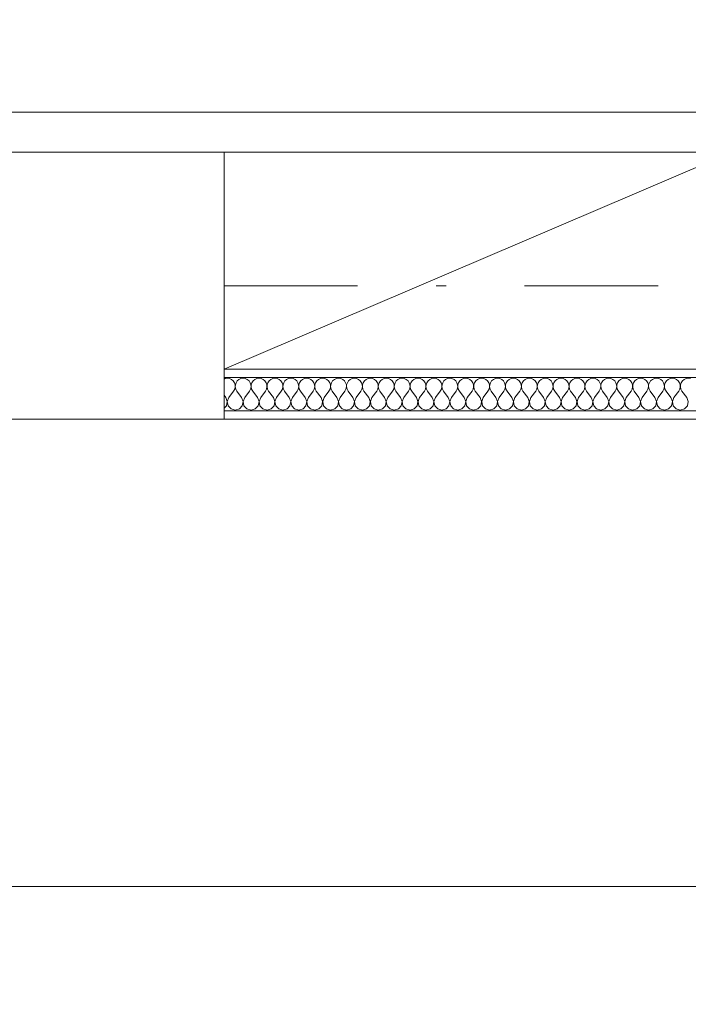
# Model space of a CAD drawing. Header units: millimetres. Extents: x -13540 to 53600, y -37870 to 10383.
# Tile 12 of 26: x 9594 to 10595, y -177 to 1299. Entities that reach past the tile are written whole.
import ezdxf

# ---------------------------------------------------------------- set-up
doc = ezdxf.new("R2010")
doc.units = ezdxf.units.MM
doc.header["$MEASUREMENT"] = 0
doc.set_wipeout_variables(frame=1)
for name, pattern in [('Wipeout_Contour', [1000, 0, -1000]), ('Čerchovaná', [450, 200, -117.5, 15, -117.5]), ('Čerchovaná M', [225, 125, -42.5, 15, -42.5])]:
    doc.linetypes.add(name, pattern=pattern)
for name, color, linetype in [('02_Desky', 7, 'Continuous'), ('02_Zdi VNĚJŠÍ - nosné.obálka', 7, 'Continuous'), ('Nové_01_Zóny.dispozice', 7, 'Continuous'), ('Nové_02_Sloupy - nosné', 7, 'Continuous'), ('Nové_02_Trámy - nosné', 7, 'Continuous'), ('Nové_02_Zdi VNITŘNÍ - nenosné', 7, 'Continuous'), ('Nové_05_Podhledy', 7, 'Continuous'), ('Nové_05_Podlahy', 7, 'Continuous'), ('Nové_09_Interiér.nábytek', 7, 'Continuous'), ('Nové_Konstrukce – Dělicí čáry vrstev', 7, 'Continuous'), ('Nové_Výplně – Řezové', 7, 'Continuous')]:
    doc.layers.add(name, color=color, linetype=linetype)

# ---------------------------------------------------------------- blocks, each defined once
blk = doc.blocks.new('*X1')
at = {"layer": 'Nové_Výplně – Řezové', "color": 42, "linetype": 'Continuous', "lineweight": 13, "true_color": 0xe4ad2c}
for p, q in [((9901.5, 760.9), (9900, 760.2)), ((9904.8, 761.3), (9901.5, 760.9)), ((9908, 760.9), (9904.8, 761.3)), ((9911, 759.5), (9908, 760.9)), ((9913.5, 757.4), (9911, 759.5)), ((9915.4, 754.7), (9913.5, 757.4)), ((9916.5, 751.6), (9915.4, 754.7)), ((9917.9, 754.7), (9916.9, 751.6)), ((9919.8, 757.4), (9917.9, 754.7)), ((9922.3, 759.5), (9919.8, 757.4)), ((9925.3, 760.9), (9922.3, 759.5)), ((9928.6, 761.3), (9925.3, 760.9)), ((9931.8, 760.9), (9928.6, 761.3)), ((9934.8, 759.5), (9931.8, 760.9)), ((9937.4, 757.4), (9934.8, 759.5)), ((9939.2, 754.7), (9937.4, 757.4)), ((9940.3, 751.6), (9939.2, 754.7)), ((9941.7, 754.7), (9940.7, 751.6)), ((9943.6, 757.4), (9941.7, 754.7)), ((9946.1, 759.5), (9943.6, 757.4)), ((9949.1, 760.9), (9946.1, 759.5)), ((9952.4, 761.3), (9949.1, 760.9)), ((9955.6, 760.9), (9952.4, 761.3)), ((9958.6, 759.5), (9955.6, 760.9)), ((9961.2, 757.4), (9958.6, 759.5)), ((9963, 754.7), (9961.2, 757.4)), ((9964.1, 751.6), (9963, 754.7)), ((9965.5, 754.7), (9964.5, 751.6)), ((9967.4, 757.4), (9965.5, 754.7)), ((9969.9, 759.5), (9967.4, 757.4)), ((9972.9, 760.9), (9969.9, 759.5)), ((9976.2, 761.3), (9972.9, 760.9)), ((9979.4, 760.9), (9976.2, 761.3)), ((9982.4, 759.5), (9979.4, 760.9)), ((9985, 757.4), (9982.4, 759.5)), ((9986.8, 754.7), (9985, 757.4)), ((9987.9, 751.6), (9986.8, 754.7)), ((9989.4, 754.7), (9988.3, 751.6)), ((9991.2, 757.4), (9989.4, 754.7)), ((9993.7, 759.5), (9991.2, 757.4)), ((9996.7, 760.9), (9993.7, 759.5)), ((10000, 761.3), (9996.7, 760.9)), ((10003.3, 760.9), (10000, 761.3)), ((10006.3, 759.5), (10003.3, 760.9)), ((10008.8, 757.4), (10006.3, 759.5)), ((10010.6, 754.7), (10008.8, 757.4)), ((10011.7, 751.6), (10010.6, 754.7)), ((10013.2, 754.7), (10012.1, 751.6)), ((10015, 757.4), (10013.2, 754.7)), ((10017.6, 759.5), (10015, 757.4)), ((10020.6, 760.9), (10017.6, 759.5)), ((10023.8, 761.3), (10020.6, 760.9)), ((10027.1, 760.9), (10023.8, 761.3)), ((10030.1, 759.5), (10027.1, 760.9)), ((10032.6, 757.4), (10030.1, 759.5)), ((10034.5, 754.7), (10032.6, 757.4)), ((10035.5, 751.6), (10034.5, 754.7)), ((10037, 754.7), (10035.9, 751.6)), ((10038.8, 757.4), (10037, 754.7)), ((10041.4, 759.5), (10038.8, 757.4)), ((10044.4, 760.9), (10041.4, 759.5)), ((10047.6, 761.3), (10044.4, 760.9)), ((10050.9, 760.9), (10047.6, 761.3)), ((10053.9, 759.5), (10050.9, 760.9)), ((10056.4, 757.4), (10053.9, 759.5)), ((10058.3, 754.7), (10056.4, 757.4)), ((10059.3, 751.6), (10058.3, 754.7)), ((10060.8, 754.7), (10059.7, 751.6)), ((10062.6, 757.4), (10060.8, 754.7)), ((10065.2, 759.5), (10062.6, 757.4)), ((10068.2, 760.9), (10065.2, 759.5)), ((10071.4, 761.3), (10068.2, 760.9)), ((10074.7, 760.9), (10071.4, 761.3)), ((10077.7, 759.5), (10074.7, 760.9)), ((10080.2, 757.4), (10077.7, 759.5)), ((10082.1, 754.7), (10080.2, 757.4)), ((10083.1, 751.6), (10082.1, 754.7)), ((10084.6, 754.7), (10083.5, 751.6)), ((10086.5, 757.4), (10084.6, 754.7)), ((10089, 759.5), (10086.5, 757.4)), ((10092, 760.9), (10089, 759.5)), ((10095.2, 761.3), (10092, 760.9)), ((10098.5, 760.9), (10095.2, 761.3)), ((10101.5, 759.5), (10098.5, 760.9)), ((10104, 757.4), (10101.5, 759.5)), ((10105.9, 754.7), (10104, 757.4)), ((10106.9, 751.6), (10105.9, 754.7)), ((10108.4, 754.7), (10107.4, 751.6)), ((10110.3, 757.4), (10108.4, 754.7)), ((10112.8, 759.5), (10110.3, 757.4)), ((10115.8, 760.9), (10112.8, 759.5)), ((10119, 761.3), (10115.8, 760.9)), ((10122.3, 760.9), (10119, 761.3)), ((10125.3, 759.5), (10122.3, 760.9)), ((10127.8, 757.4), (10125.3, 759.5)), ((10129.7, 754.7), (10127.8, 757.4)), ((10130.7, 751.6), (10129.7, 754.7)), ((10132.2, 754.7), (10131.2, 751.6)), ((10134.1, 757.4), (10132.2, 754.7)), ((10136.6, 759.5), (10134.1, 757.4)), ((10139.6, 760.9), (10136.6, 759.5)), ((10142.9, 761.3), (10139.6, 760.9)), ((10146.1, 760.9), (10142.9, 761.3)), ((10149.1, 759.5), (10146.1, 760.9)), ((10151.6, 757.4), (10149.1, 759.5)), ((10153.5, 754.7), (10151.6, 757.4)), ((10154.6, 751.6), (10153.5, 754.7)), ((10156, 754.7), (10155, 751.6)), ((10157.9, 757.4), (10156, 754.7)), ((10160.4, 759.5), (10157.9, 757.4)), ((10163.4, 760.9), (10160.4, 759.5)), ((10166.7, 761.3), (10163.4, 760.9)), ((10169.9, 760.9), (10166.7, 761.3)), ((10172.9, 759.5), (10169.9, 760.9)), ((10175.5, 757.4), (10172.9, 759.5)), ((10177.3, 754.7), (10175.5, 757.4)), ((10178.4, 751.6), (10177.3, 754.7)), ((10179.8, 754.7), (10178.8, 751.6)), ((10181.7, 757.4), (10179.8, 754.7)), ((10184.2, 759.5), (10181.7, 757.4)), ((10187.2, 760.9), (10184.2, 759.5)), ((10190.5, 761.3), (10187.2, 760.9)), ((10193.7, 760.9), (10190.5, 761.3)), ((10196.7, 759.5), (10193.7, 760.9)), ((10199.3, 757.4), (10196.7, 759.5)), ((10201.1, 754.7), (10199.3, 757.4)), ((10202.2, 751.6), (10201.1, 754.7)), ((10203.6, 754.7), (10202.6, 751.6)), ((10205.5, 757.4), (10203.6, 754.7)), ((10208, 759.5), (10205.5, 757.4)), ((10211, 760.9), (10208, 759.5)), ((10214.3, 761.3), (10211, 760.9)), ((10217.5, 760.9), (10214.3, 761.3)), ((10220.5, 759.5), (10217.5, 760.9)), ((10223.1, 757.4), (10220.5, 759.5)), ((10224.9, 754.7), (10223.1, 757.4)), ((10226, 751.6), (10224.9, 754.7)), ((10227.4, 754.7), (10226.4, 751.6)), ((10229.3, 757.4), (10227.4, 754.7)), ((10231.8, 759.5), (10229.3, 757.4)), ((10234.8, 760.9), (10231.8, 759.5)), ((10238.1, 761.3), (10234.8, 760.9)), ((10241.3, 760.9), (10238.1, 761.3)), ((10244.4, 759.5), (10241.3, 760.9)), ((10246.9, 757.4), (10244.4, 759.5)), ((10248.7, 754.7), (10246.9, 757.4)), ((10249.8, 751.6), (10248.7, 754.7)), ((10251.3, 754.7), (10250.2, 751.6)), ((10253.1, 757.4), (10251.3, 754.7)), ((10255.6, 759.5), (10253.1, 757.4)), ((10258.7, 760.9), (10255.6, 759.5)), ((10261.9, 761.3), (10258.7, 760.9)), ((10265.2, 760.9), (10261.9, 761.3)), ((10268.2, 759.5), (10265.2, 760.9)), ((10270.7, 757.4), (10268.2, 759.5)), ((10272.6, 754.7), (10270.7, 757.4)), ((10273.6, 751.6), (10272.6, 754.7)), ((10275.1, 754.7), (10274, 751.6)), ((10276.9, 757.4), (10275.1, 754.7)), ((10279.5, 759.5), (10276.9, 757.4)), ((10282.5, 760.9), (10279.5, 759.5)), ((10285.7, 761.3), (10282.5, 760.9)), ((10289, 760.9), (10285.7, 761.3)), ((10292, 759.5), (10289, 760.9)), ((10294.5, 757.4), (10292, 759.5)), ((10296.4, 754.7), (10294.5, 757.4)), ((10297.4, 751.6), (10296.4, 754.7)), ((10298.9, 754.7), (10297.8, 751.6)), ((10300.7, 757.4), (10298.9, 754.7)), ((10303.3, 759.5), (10300.7, 757.4)), ((10306.3, 760.9), (10303.3, 759.5)), ((10309.5, 761.3), (10306.3, 760.9)), ((10312.8, 760.9), (10309.5, 761.3)), ((10315.8, 759.5), (10312.8, 760.9)), ((10318.3, 757.4), (10315.8, 759.5)), ((10320.2, 754.7), (10318.3, 757.4)), ((10321.2, 751.6), (10320.2, 754.7)), ((10322.7, 754.7), (10321.6, 751.6)), ((10324.5, 757.4), (10322.7, 754.7)), ((10327.1, 759.5), (10324.5, 757.4)), ((10330.1, 760.9), (10327.1, 759.5)), ((10333.3, 761.3), (10330.1, 760.9)), ((10336.6, 760.9), (10333.3, 761.3)), ((10339.6, 759.5), (10336.6, 760.9)), ((10342.1, 757.4), (10339.6, 759.5)), ((10344, 754.7), (10342.1, 757.4)), ((10345, 751.6), (10344, 754.7)), ((10346.5, 754.7), (10345.4, 751.6)), ((10348.4, 757.4), (10346.5, 754.7)), ((10350.9, 759.5), (10348.4, 757.4)), ((10353.9, 760.9), (10350.9, 759.5)), ((10357.1, 761.3), (10353.9, 760.9)), ((10360.4, 760.9), (10357.1, 761.3)), ((10363.4, 759.5), (10360.4, 760.9)), ((10365.9, 757.4), (10363.4, 759.5)), ((10367.8, 754.7), (10365.9, 757.4)), ((10368.8, 751.6), (10367.8, 754.7)), ((10370.3, 754.7), (10369.3, 751.6)), ((10372.2, 757.4), (10370.3, 754.7)), ((10374.7, 759.5), (10372.2, 757.4)), ((10377.7, 760.9), (10374.7, 759.5)), ((10381, 761.3), (10377.7, 760.9)), ((10384.2, 760.9), (10381, 761.3)), ((10387.2, 759.5), (10384.2, 760.9)), ((10389.7, 757.4), (10387.2, 759.5)), ((10391.6, 754.7), (10389.7, 757.4)), ((10392.6, 751.6), (10391.6, 754.7)), ((10394.1, 754.7), (10393.1, 751.6)), ((10396, 757.4), (10394.1, 754.7)), ((10398.5, 759.5), (10396, 757.4)), ((10401.5, 760.9), (10398.5, 759.5)), ((10404.8, 761.3), (10401.5, 760.9)), ((10408, 760.9), (10404.8, 761.3)), ((10411, 759.5), (10408, 760.9)), ((10413.5, 757.4), (10411, 759.5)), ((10415.4, 754.7), (10413.5, 757.4)), ((10416.5, 751.6), (10415.4, 754.7)), ((10417.9, 754.7), (10416.9, 751.6)), ((10419.8, 757.4), (10417.9, 754.7)), ((10422.3, 759.5), (10419.8, 757.4)), ((10425.3, 760.9), (10422.3, 759.5)), ((10428.6, 761.3), (10425.3, 760.9)), ((10431.8, 760.9), (10428.6, 761.3)), ((10434.8, 759.5), (10431.8, 760.9)), ((10437.4, 757.4), (10434.8, 759.5)), ((10439.2, 754.7), (10437.4, 757.4)), ((10440.3, 751.6), (10439.2, 754.7)), ((10441.7, 754.7), (10440.7, 751.6)), ((10443.6, 757.4), (10441.7, 754.7)), ((10446.1, 759.5), (10443.6, 757.4)), ((10449.1, 760.9), (10446.1, 759.5)), ((10452.4, 761.3), (10449.1, 760.9)), ((10455.6, 760.9), (10452.4, 761.3)), ((10458.6, 759.5), (10455.6, 760.9)), ((10461.2, 757.4), (10458.6, 759.5)), ((10463, 754.7), (10461.2, 757.4)), ((10464.1, 751.6), (10463, 754.7)), ((10465.5, 754.7), (10464.5, 751.6)), ((10467.4, 757.4), (10465.5, 754.7)), ((10469.9, 759.5), (10467.4, 757.4)), ((10472.9, 760.9), (10469.9, 759.5)), ((10476.2, 761.3), (10472.9, 760.9)), ((10479.4, 760.9), (10476.2, 761.3)), ((10482.4, 759.5), (10479.4, 760.9)), ((10485, 757.4), (10482.4, 759.5)), ((10486.8, 754.7), (10485, 757.4)), ((10487.9, 751.6), (10486.8, 754.7)), ((10489.4, 754.7), (10488.3, 751.6)), ((10491.2, 757.4), (10489.4, 754.7)), ((10493.7, 759.5), (10491.2, 757.4)), ((10496.7, 760.9), (10493.7, 759.5)), ((10500, 761.3), (10496.7, 760.9)), ((10503.3, 760.9), (10500, 761.3)), ((10506.3, 759.5), (10503.3, 760.9)), ((10508.8, 757.4), (10506.3, 759.5)), ((10510.6, 754.7), (10508.8, 757.4)), ((10511.7, 751.6), (10510.6, 754.7)), ((10513.2, 754.7), (10512.1, 751.6)), ((10515, 757.4), (10513.2, 754.7)), ((10517.6, 759.5), (10515, 757.4)), ((10520.6, 760.9), (10517.6, 759.5)), ((10523.8, 761.3), (10520.6, 760.9)), ((10527.1, 760.9), (10523.8, 761.3)), ((10530.1, 759.5), (10527.1, 760.9)), ((10532.6, 757.4), (10530.1, 759.5)), ((10534.5, 754.7), (10532.6, 757.4)), ((10535.5, 751.6), (10534.5, 754.7)), ((10537, 754.7), (10535.9, 751.6)), ((10538.8, 757.4), (10537, 754.7)), ((10541.4, 759.5), (10538.8, 757.4)), ((10544.4, 760.9), (10541.4, 759.5)), ((10547.6, 761.3), (10544.4, 760.9)), ((10550.9, 760.9), (10547.6, 761.3)), ((10553.9, 759.5), (10550.9, 760.9)), ((10556.4, 757.4), (10553.9, 759.5)), ((10558.3, 754.7), (10556.4, 757.4)), ((10559.3, 751.6), (10558.3, 754.7)), ((10560.8, 754.7), (10559.7, 751.6)), ((10562.6, 757.4), (10560.8, 754.7)), ((10565.2, 759.5), (10562.6, 757.4)), ((10568.2, 760.9), (10565.2, 759.5)), ((10571.4, 761.3), (10568.2, 760.9)), ((10574.7, 760.9), (10571.4, 761.3)), ((10577.7, 759.5), (10574.7, 760.9)), ((10580.2, 757.4), (10577.7, 759.5)), ((10582.1, 754.7), (10580.2, 757.4)), ((10583.1, 751.6), (10582.1, 754.7)), ((10584.6, 754.7), (10583.5, 751.6)), ((10586.5, 757.4), (10584.6, 754.7)), ((10589, 759.5), (10586.5, 757.4)), ((10592, 760.9), (10589, 759.5)), ((10595.2, 761.3), (10592, 760.9)), ((10598.5, 760.9), (10595.2, 761.3)), ((9907.1, 732.7), (9914.3, 742.3)), ((9914.3, 742.3), (9915.9, 745.1)), ((9915.9, 745.1), (9916.6, 748.3)), ((9916.6, 748.3), (9916.5, 751.6)), ((9916.9, 751.6), (9916.7, 748.3)), ((9916.7, 748.3), (9917.5, 745.1)), ((9917.5, 745.1), (9919, 742.3)), ((9926.2, 732.7), (9919, 742.3)), ((9931, 732.7), (9938.1, 742.3)), ((9938.1, 742.3), (9939.7, 745.1)), ((9939.7, 745.1), (9940.4, 748.3)), ((9940.4, 748.3), (9940.3, 751.6)), ((9940.7, 751.6), (9940.5, 748.3)), ((9940.5, 748.3), (9941.3, 745.1)), ((9941.3, 745.1), (9942.9, 742.3)), ((9950, 732.7), (9942.9, 742.3)), ((9954.8, 732.7), (9961.9, 742.3)), ((9961.9, 742.3), (9963.5, 745.1)), ((9963.5, 745.1), (9964.2, 748.3)), ((9964.2, 748.3), (9964.1, 751.6)), ((9964.5, 751.6), (9964.3, 748.3)), ((9964.3, 748.3), (9965.1, 745.1)), ((9965.1, 745.1), (9966.7, 742.3)), ((9973.8, 732.7), (9966.7, 742.3)), ((9978.6, 732.7), (9985.7, 742.3)), ((9985.7, 742.3), (9987.3, 745.1)), ((9987.3, 745.1), (9988, 748.3)), ((9988, 748.3), (9987.9, 751.6)), ((9988.3, 751.6), (9988.1, 748.3)), ((9988.1, 748.3), (9988.9, 745.1)), ((9988.9, 745.1), (9990.5, 742.3)), ((9997.6, 732.7), (9990.5, 742.3)), ((10002.4, 732.7), (10009.5, 742.3)), ((10009.5, 742.3), (10011.1, 745.1)), ((10011.1, 745.1), (10011.9, 748.3)), ((10011.9, 748.3), (10011.7, 751.6)), ((10012.1, 751.6), (10012, 748.3)), ((10012, 748.3), (10012.7, 745.1)), ((10012.7, 745.1), (10014.3, 742.3)), ((10021.4, 732.7), (10014.3, 742.3)), ((10026.2, 732.7), (10033.3, 742.3)), ((10033.3, 742.3), (10034.9, 745.1)), ((10034.9, 745.1), (10035.7, 748.3)), ((10035.7, 748.3), (10035.5, 751.6)), ((10035.9, 751.6), (10035.8, 748.3)), ((10035.8, 748.3), (10036.5, 745.1)), ((10036.5, 745.1), (10038.1, 742.3)), ((10045.2, 732.7), (10038.1, 742.3)), ((10050, 732.7), (10057.1, 742.3)), ((10057.1, 742.3), (10058.7, 745.1)), ((10058.7, 745.1), (10059.5, 748.3)), ((10059.5, 748.3), (10059.3, 751.6)), ((10059.7, 751.6), (10059.6, 748.3)), ((10059.6, 748.3), (10060.3, 745.1)), ((10060.3, 745.1), (10061.9, 742.3)), ((10069, 732.7), (10061.9, 742.3)), ((10073.8, 732.7), (10081, 742.3)), ((10081, 742.3), (10082.5, 745.1)), ((10082.5, 745.1), (10083.3, 748.3)), ((10083.3, 748.3), (10083.1, 751.6)), ((10083.5, 751.6), (10083.4, 748.3)), ((10083.4, 748.3), (10084.1, 745.1)), ((10084.1, 745.1), (10085.7, 742.3)), ((10092.9, 732.7), (10085.7, 742.3)), ((10097.6, 732.7), (10104.8, 742.3)), ((10104.8, 742.3), (10106.4, 745.1)), ((10106.4, 745.1), (10107.1, 748.3)), ((10107.1, 748.3), (10106.9, 751.6)), ((10107.4, 751.6), (10107.2, 748.3)), ((10107.2, 748.3), (10107.9, 745.1)), ((10107.9, 745.1), (10109.5, 742.3)), ((10116.7, 732.7), (10109.5, 742.3)), ((10121.4, 732.7), (10128.6, 742.3)), ((10128.6, 742.3), (10130.2, 745.1)), ((10130.2, 745.1), (10130.9, 748.3)), ((10130.9, 748.3), (10130.7, 751.6)), ((10131.2, 751.6), (10131, 748.3)), ((10131, 748.3), (10131.7, 745.1)), ((10131.7, 745.1), (10133.3, 742.3)), ((10140.5, 732.7), (10133.3, 742.3)), ((10145.2, 732.7), (10152.4, 742.3)), ((10152.4, 742.3), (10154, 745.1)), ((10154, 745.1), (10154.7, 748.3)), ((10154.7, 748.3), (10154.6, 751.6)), ((10155, 751.6), (10154.8, 748.3)), ((10154.8, 748.3), (10155.6, 745.1)), ((10155.6, 745.1), (10157.1, 742.3)), ((10164.3, 732.7), (10157.1, 742.3)), ((10169, 732.7), (10176.2, 742.3)), ((10176.2, 742.3), (10177.8, 745.1)), ((10177.8, 745.1), (10178.5, 748.3)), ((10178.5, 748.3), (10178.4, 751.6)), ((10178.8, 751.6), (10178.6, 748.3)), ((10178.6, 748.3), (10179.4, 745.1)), ((10179.4, 745.1), (10181, 742.3)), ((10188.1, 732.7), (10181, 742.3)), ((10192.9, 732.7), (10200, 742.3)), ((10200, 742.3), (10201.6, 745.1)), ((10201.6, 745.1), (10202.3, 748.3)), ((10202.3, 748.3), (10202.2, 751.6)), ((10202.6, 751.6), (10202.4, 748.3)), ((10202.4, 748.3), (10203.2, 745.1)), ((10203.2, 745.1), (10204.8, 742.3)), ((10211.9, 732.7), (10204.8, 742.3)), ((10216.7, 732.7), (10223.8, 742.3)), ((10223.8, 742.3), (10225.4, 745.1)), ((10225.4, 745.1), (10226.1, 748.3)), ((10226.1, 748.3), (10226, 751.6)), ((10226.4, 751.6), (10226.2, 748.3)), ((10226.2, 748.3), (10227, 745.1)), ((10227, 745.1), (10228.6, 742.3)), ((10235.7, 732.7), (10228.6, 742.3)), ((10240.5, 732.7), (10247.6, 742.3)), ((10247.6, 742.3), (10249.2, 745.1)), ((10249.2, 745.1), (10250, 748.3)), ((10250, 748.3), (10249.8, 751.6)), ((10250.2, 751.6), (10250, 748.3)), ((10250, 748.3), (10250.8, 745.1)), ((10250.8, 745.1), (10252.4, 742.3)), ((10259.5, 732.7), (10252.4, 742.3)), ((10264.3, 732.7), (10271.4, 742.3)), ((10271.4, 742.3), (10273, 745.1)), ((10273, 745.1), (10273.8, 748.3)), ((10273.8, 748.3), (10273.6, 751.6)), ((10274, 751.6), (10273.9, 748.3)), ((10273.9, 748.3), (10274.6, 745.1)), ((10274.6, 745.1), (10276.2, 742.3)), ((10283.3, 732.7), (10276.2, 742.3)), ((10288.1, 732.7), (10295.2, 742.3)), ((10295.2, 742.3), (10296.8, 745.1)), ((10296.8, 745.1), (10297.6, 748.3)), ((10297.6, 748.3), (10297.4, 751.6)), ((10297.8, 751.6), (10297.7, 748.3)), ((10297.7, 748.3), (10298.4, 745.1)), ((10298.4, 745.1), (10300, 742.3)), ((10307.1, 732.7), (10300, 742.3)), ((10311.9, 732.7), (10319, 742.3)), ((10319, 742.3), (10320.6, 745.1)), ((10320.6, 745.1), (10321.4, 748.3)), ((10321.4, 748.3), (10321.2, 751.6)), ((10321.6, 751.6), (10321.5, 748.3)), ((10321.5, 748.3), (10322.2, 745.1)), ((10322.2, 745.1), (10323.8, 742.3)), ((10331, 732.7), (10323.8, 742.3)), ((10335.7, 732.7), (10342.9, 742.3)), ((10342.9, 742.3), (10344.4, 745.1)), ((10344.4, 745.1), (10345.2, 748.3)), ((10345.2, 748.3), (10345, 751.6)), ((10345.4, 751.6), (10345.3, 748.3)), ((10345.3, 748.3), (10346, 745.1)), ((10346, 745.1), (10347.6, 742.3)), ((10354.8, 732.7), (10347.6, 742.3)), ((10359.5, 732.7), (10366.7, 742.3)), ((10366.7, 742.3), (10368.3, 745.1)), ((10368.3, 745.1), (10369, 748.3)), ((10369, 748.3), (10368.8, 751.6)), ((10369.3, 751.6), (10369.1, 748.3)), ((10369.1, 748.3), (10369.8, 745.1)), ((10369.8, 745.1), (10371.4, 742.3)), ((10378.6, 732.7), (10371.4, 742.3)), ((10383.3, 732.7), (10390.5, 742.3)), ((10390.5, 742.3), (10392.1, 745.1)), ((10392.1, 745.1), (10392.8, 748.3)), ((10392.8, 748.3), (10392.6, 751.6)), ((10393.1, 751.6), (10392.9, 748.3)), ((10392.9, 748.3), (10393.6, 745.1)), ((10393.6, 745.1), (10395.2, 742.3)), ((10402.4, 732.7), (10395.2, 742.3)), ((10407.1, 732.7), (10414.3, 742.3)), ((10414.3, 742.3), (10415.9, 745.1)), ((10415.9, 745.1), (10416.6, 748.3)), ((10416.6, 748.3), (10416.5, 751.6)), ((10416.9, 751.6), (10416.7, 748.3)), ((10416.7, 748.3), (10417.5, 745.1)), ((10417.5, 745.1), (10419, 742.3)), ((10426.2, 732.7), (10419, 742.3)), ((10431, 732.7), (10438.1, 742.3)), ((10438.1, 742.3), (10439.7, 745.1)), ((10439.7, 745.1), (10440.4, 748.3)), ((10440.4, 748.3), (10440.3, 751.6)), ((10440.7, 751.6), (10440.5, 748.3)), ((10440.5, 748.3), (10441.3, 745.1)), ((10441.3, 745.1), (10442.9, 742.3)), ((10450, 732.7), (10442.9, 742.3)), ((10454.8, 732.7), (10461.9, 742.3)), ((10461.9, 742.3), (10463.5, 745.1)), ((10463.5, 745.1), (10464.2, 748.3)), ((10464.2, 748.3), (10464.1, 751.6)), ((10464.5, 751.6), (10464.3, 748.3)), ((10464.3, 748.3), (10465.1, 745.1)), ((10465.1, 745.1), (10466.7, 742.3)), ((10473.8, 732.7), (10466.7, 742.3)), ((10478.6, 732.7), (10485.7, 742.3)), ((10485.7, 742.3), (10487.3, 745.1)), ((10487.3, 745.1), (10488, 748.3)), ((10488, 748.3), (10487.9, 751.6)), ((10488.3, 751.6), (10488.1, 748.3)), ((10488.1, 748.3), (10488.9, 745.1)), ((10488.9, 745.1), (10490.5, 742.3)), ((10497.6, 732.7), (10490.5, 742.3)), ((10502.4, 732.7), (10509.5, 742.3)), ((10509.5, 742.3), (10511.1, 745.1)), ((10511.1, 745.1), (10511.9, 748.3)), ((10511.9, 748.3), (10511.7, 751.6)), ((10512.1, 751.6), (10512, 748.3)), ((10512, 748.3), (10512.7, 745.1)), ((10512.7, 745.1), (10514.3, 742.3)), ((10521.4, 732.7), (10514.3, 742.3)), ((10526.2, 732.7), (10533.3, 742.3)), ((10533.3, 742.3), (10534.9, 745.1)), ((10534.9, 745.1), (10535.7, 748.3)), ((10535.7, 748.3), (10535.5, 751.6)), ((10535.9, 751.6), (10535.8, 748.3)), ((10535.8, 748.3), (10536.5, 745.1)), ((10536.5, 745.1), (10538.1, 742.3)), ((10545.2, 732.7), (10538.1, 742.3)), ((10550, 732.7), (10557.1, 742.3)), ((10557.1, 742.3), (10558.7, 745.1)), ((10558.7, 745.1), (10559.5, 748.3)), ((10559.5, 748.3), (10559.3, 751.6)), ((10559.7, 751.6), (10559.6, 748.3)), ((10559.6, 748.3), (10560.3, 745.1)), ((10560.3, 745.1), (10561.9, 742.3)), ((10569, 732.7), (10561.9, 742.3)), ((10573.8, 732.7), (10581, 742.3)), ((10581, 742.3), (10582.5, 745.1)), ((10582.5, 745.1), (10583.3, 748.3)), ((10583.3, 748.3), (10583.1, 751.6)), ((10583.5, 751.6), (10583.4, 748.3)), ((10583.4, 748.3), (10584.1, 745.1)), ((10584.1, 745.1), (10585.7, 742.3)), ((10592.9, 732.7), (10585.7, 742.3)), ((9902.4, 732.7), (9900, 735.9)), ((9904.7, 726.7), (9902.4, 732.7)), ((9903.5, 720.3), (9904.7, 726.7)), ((9907.1, 732.7), (9904.8, 726.7)), ((9904.8, 726.7), (9906, 720.3)), ((9928.5, 726.7), (9926.2, 732.7)), ((9927.3, 720.3), (9928.5, 726.7)), ((9931, 732.7), (9928.6, 726.7)), ((9928.6, 726.7), (9929.8, 720.3)), ((9952.3, 726.7), (9950, 732.7)), ((9951.1, 720.3), (9952.3, 726.7)), ((9954.8, 732.7), (9952.4, 726.7)), ((9952.4, 726.7), (9953.6, 720.3)), ((9976.1, 726.7), (9973.8, 732.7)), ((9974.9, 720.3), (9976.1, 726.7)), ((9978.6, 732.7), (9976.2, 726.7)), ((9976.2, 726.7), (9977.4, 720.3)), ((10000, 726.7), (9997.6, 732.7)), ((9998.7, 720.3), (10000, 726.7)), ((10002.4, 732.7), (10000, 726.7)), ((10000, 726.7), (10001.3, 720.3)), ((10023.8, 726.7), (10021.4, 732.7)), ((10022.6, 720.3), (10023.8, 726.7)), ((10026.2, 732.7), (10023.9, 726.7)), ((10023.9, 726.7), (10025.1, 720.3)), ((10047.6, 726.7), (10045.2, 732.7)), ((10046.4, 720.3), (10047.6, 726.7)), ((10050, 732.7), (10047.7, 726.7)), ((10047.7, 726.7), (10048.9, 720.3)), ((10071.4, 726.7), (10069, 732.7)), ((10070.2, 720.3), (10071.4, 726.7)), ((10073.8, 732.7), (10071.5, 726.7)), ((10071.5, 726.7), (10072.7, 720.3)), ((10095.2, 726.7), (10092.9, 732.7)), ((10094, 720.3), (10095.2, 726.7)), ((10097.6, 732.7), (10095.3, 726.7)), ((10095.3, 726.7), (10096.5, 720.3)), ((10119, 726.7), (10116.7, 732.7)), ((10117.8, 720.3), (10119, 726.7)), ((10121.4, 732.7), (10119.1, 726.7)), ((10119.1, 726.7), (10120.3, 720.3)), ((10142.8, 726.7), (10140.5, 732.7)), ((10141.6, 720.3), (10142.8, 726.7)), ((10145.2, 732.7), (10142.9, 726.7)), ((10142.9, 726.7), (10144.1, 720.3)), ((10166.6, 726.7), (10164.3, 732.7)), ((10165.4, 720.3), (10166.6, 726.7)), ((10169, 732.7), (10166.7, 726.7)), ((10166.7, 726.7), (10167.9, 720.3)), ((10190.4, 726.7), (10188.1, 732.7)), ((10189.2, 720.3), (10190.4, 726.7)), ((10192.9, 732.7), (10190.5, 726.7)), ((10190.5, 726.7), (10191.7, 720.3)), ((10214.2, 726.7), (10211.9, 732.7)), ((10213, 720.3), (10214.2, 726.7)), ((10216.7, 732.7), (10214.3, 726.7)), ((10214.3, 726.7), (10215.5, 720.3)), ((10238, 726.7), (10235.7, 732.7)), ((10236.8, 720.3), (10238, 726.7)), ((10240.5, 732.7), (10238.1, 726.7)), ((10238.1, 726.7), (10239.4, 720.3)), ((10261.9, 726.7), (10259.5, 732.7)), ((10260.6, 720.3), (10261.9, 726.7)), ((10264.3, 732.7), (10262, 726.7)), ((10262, 726.7), (10263.2, 720.3)), ((10285.7, 726.7), (10283.3, 732.7)), ((10284.5, 720.3), (10285.7, 726.7)), ((10288.1, 732.7), (10285.8, 726.7)), ((10285.8, 726.7), (10287, 720.3)), ((10309.5, 726.7), (10307.1, 732.7)), ((10308.3, 720.3), (10309.5, 726.7)), ((10311.9, 732.7), (10309.6, 726.7)), ((10309.6, 726.7), (10310.8, 720.3)), ((10333.3, 726.7), (10331, 732.7)), ((10332.1, 720.3), (10333.3, 726.7)), ((10335.7, 732.7), (10333.4, 726.7)), ((10333.4, 726.7), (10334.6, 720.3)), ((10357.1, 726.7), (10354.8, 732.7)), ((10355.9, 720.3), (10357.1, 726.7)), ((10359.5, 732.7), (10357.2, 726.7)), ((10357.2, 726.7), (10358.4, 720.3)), ((10380.9, 726.7), (10378.6, 732.7)), ((10379.7, 720.3), (10380.9, 726.7)), ((10383.3, 732.7), (10381, 726.7)), ((10381, 726.7), (10382.2, 720.3)), ((10404.7, 726.7), (10402.4, 732.7)), ((10403.5, 720.3), (10404.7, 726.7)), ((10407.1, 732.7), (10404.8, 726.7)), ((10404.8, 726.7), (10406, 720.3)), ((10428.5, 726.7), (10426.2, 732.7)), ((10427.3, 720.3), (10428.5, 726.7)), ((10431, 732.7), (10428.6, 726.7)), ((10428.6, 726.7), (10429.8, 720.3)), ((10452.3, 726.7), (10450, 732.7)), ((10451.1, 720.3), (10452.3, 726.7)), ((10454.8, 732.7), (10452.4, 726.7)), ((10452.4, 726.7), (10453.6, 720.3)), ((10476.1, 726.7), (10473.8, 732.7)), ((10474.9, 720.3), (10476.1, 726.7)), ((10478.6, 732.7), (10476.2, 726.7)), ((10476.2, 726.7), (10477.4, 720.3)), ((10500, 726.7), (10497.6, 732.7)), ((10498.7, 720.3), (10500, 726.7)), ((10502.4, 732.7), (10500, 726.7)), ((10500, 726.7), (10501.3, 720.3)), ((10523.8, 726.7), (10521.4, 732.7)), ((10522.6, 720.3), (10523.8, 726.7)), ((10526.2, 732.7), (10523.9, 726.7)), ((10523.9, 726.7), (10525.1, 720.3)), ((10547.6, 726.7), (10545.2, 732.7)), ((10546.4, 720.3), (10547.6, 726.7)), ((10550, 732.7), (10547.7, 726.7)), ((10547.7, 726.7), (10548.9, 720.3)), ((10571.4, 726.7), (10569, 732.7)), ((10570.2, 720.3), (10571.4, 726.7)), ((10573.8, 732.7), (10571.5, 726.7)), ((10571.5, 726.7), (10572.7, 720.3)), ((10595.2, 726.7), (10592.9, 732.7)), ((10594, 720.3), (10595.2, 726.7)), ((9900, 716.4), (9903.5, 720.3)), ((9906, 720.3), (9910.4, 715.5)), ((9910.4, 715.5), (9916.7, 713.7)), ((9916.7, 713.7), (9922.9, 715.5)), ((9922.9, 715.5), (9927.3, 720.3)), ((9929.8, 720.3), (9934.2, 715.5)), ((9934.2, 715.5), (9940.5, 713.7)), ((9940.5, 713.7), (9946.7, 715.5)), ((9946.7, 715.5), (9951.1, 720.3)), ((9953.6, 720.3), (9958, 715.5)), ((9958, 715.5), (9964.3, 713.7)), ((9964.3, 713.7), (9970.5, 715.5)), ((9970.5, 715.5), (9974.9, 720.3)), ((9977.4, 720.3), (9981.8, 715.5)), ((9981.8, 715.5), (9988.1, 713.7)), ((9988.1, 713.7), (9994.4, 715.5)), ((9994.4, 715.5), (9998.7, 720.3)), ((10001.3, 720.3), (10005.6, 715.5)), ((10005.6, 715.5), (10011.9, 713.7)), ((10011.9, 713.7), (10018.2, 715.5)), ((10018.2, 715.5), (10022.6, 720.3)), ((10025.1, 720.3), (10029.5, 715.5)), ((10029.5, 715.5), (10035.7, 713.7)), ((10035.7, 713.7), (10042, 715.5)), ((10042, 715.5), (10046.4, 720.3)), ((10048.9, 720.3), (10053.3, 715.5)), ((10053.3, 715.5), (10059.5, 713.7)), ((10059.5, 713.7), (10065.8, 715.5)), ((10065.8, 715.5), (10070.2, 720.3)), ((10072.7, 720.3), (10077.1, 715.5)), ((10077.1, 715.5), (10083.3, 713.7)), ((10083.3, 713.7), (10089.6, 715.5)), ((10089.6, 715.5), (10094, 720.3)), ((10096.5, 720.3), (10100.9, 715.5)), ((10100.9, 715.5), (10107.1, 713.7)), ((10107.1, 713.7), (10113.4, 715.5)), ((10113.4, 715.5), (10117.8, 720.3)), ((10120.3, 720.3), (10124.7, 715.5)), ((10124.7, 715.5), (10131, 713.7)), ((10131, 713.7), (10137.2, 715.5)), ((10137.2, 715.5), (10141.6, 720.3)), ((10144.1, 720.3), (10148.5, 715.5)), ((10148.5, 715.5), (10154.8, 713.7)), ((10154.8, 713.7), (10161, 715.5)), ((10161, 715.5), (10165.4, 720.3)), ((10167.9, 720.3), (10172.3, 715.5)), ((10172.3, 715.5), (10178.6, 713.7)), ((10178.6, 713.7), (10184.8, 715.5)), ((10184.8, 715.5), (10189.2, 720.3)), ((10191.7, 720.3), (10196.1, 715.5)), ((10196.1, 715.5), (10202.4, 713.7)), ((10202.4, 713.7), (10208.6, 715.5)), ((10208.6, 715.5), (10213, 720.3)), ((10215.5, 720.3), (10219.9, 715.5)), ((10219.9, 715.5), (10226.2, 713.7)), ((10226.2, 713.7), (10232.4, 715.5)), ((10232.4, 715.5), (10236.8, 720.3)), ((10239.4, 720.3), (10243.7, 715.5)), ((10243.7, 715.5), (10250, 713.7)), ((10250, 713.7), (10256.3, 715.5)), ((10256.3, 715.5), (10260.6, 720.3)), ((10263.2, 720.3), (10267.6, 715.5)), ((10267.6, 715.5), (10273.8, 713.7)), ((10273.8, 713.7), (10280.1, 715.5)), ((10280.1, 715.5), (10284.5, 720.3)), ((10287, 720.3), (10291.4, 715.5)), ((10291.4, 715.5), (10297.6, 713.7)), ((10297.6, 713.7), (10303.9, 715.5)), ((10303.9, 715.5), (10308.3, 720.3)), ((10310.8, 720.3), (10315.2, 715.5)), ((10315.2, 715.5), (10321.4, 713.7)), ((10321.4, 713.7), (10327.7, 715.5)), ((10327.7, 715.5), (10332.1, 720.3)), ((10334.6, 720.3), (10339, 715.5)), ((10339, 715.5), (10345.2, 713.7)), ((10345.2, 713.7), (10351.5, 715.5)), ((10351.5, 715.5), (10355.9, 720.3)), ((10358.4, 720.3), (10362.8, 715.5)), ((10362.8, 715.5), (10369, 713.7)), ((10369, 713.7), (10375.3, 715.5)), ((10375.3, 715.5), (10379.7, 720.3)), ((10382.2, 720.3), (10386.6, 715.5)), ((10386.6, 715.5), (10392.9, 713.7)), ((10392.9, 713.7), (10399.1, 715.5)), ((10399.1, 715.5), (10403.5, 720.3)), ((10406, 720.3), (10410.4, 715.5)), ((10410.4, 715.5), (10416.7, 713.7)), ((10416.7, 713.7), (10422.9, 715.5)), ((10422.9, 715.5), (10427.3, 720.3)), ((10429.8, 720.3), (10434.2, 715.5)), ((10434.2, 715.5), (10440.5, 713.7)), ((10440.5, 713.7), (10446.7, 715.5)), ((10446.7, 715.5), (10451.1, 720.3)), ((10453.6, 720.3), (10458, 715.5)), ((10458, 715.5), (10464.3, 713.7)), ((10464.3, 713.7), (10470.5, 715.5)), ((10470.5, 715.5), (10474.9, 720.3)), ((10477.4, 720.3), (10481.8, 715.5)), ((10481.8, 715.5), (10488.1, 713.7)), ((10488.1, 713.7), (10494.4, 715.5)), ((10494.4, 715.5), (10498.7, 720.3)), ((10501.3, 720.3), (10505.6, 715.5)), ((10505.6, 715.5), (10511.9, 713.7)), ((10511.9, 713.7), (10518.2, 715.5)), ((10518.2, 715.5), (10522.6, 720.3)), ((10525.1, 720.3), (10529.5, 715.5)), ((10529.5, 715.5), (10535.7, 713.7)), ((10535.7, 713.7), (10542, 715.5)), ((10542, 715.5), (10546.4, 720.3)), ((10548.9, 720.3), (10553.3, 715.5)), ((10553.3, 715.5), (10559.5, 713.7)), ((10559.5, 713.7), (10565.8, 715.5)), ((10565.8, 715.5), (10570.2, 720.3)), ((10572.7, 720.3), (10577.1, 715.5)), ((10577.1, 715.5), (10583.3, 713.7)), ((10583.3, 713.7), (10589.6, 715.5)), ((10589.6, 715.5), (10594, 720.3))]:
    blk.add_line(p, q, dxfattribs=at)

msp = doc.modelspace()

# ---------------------------------------------------------------- linework, layer by layer
at = {"layer": '02_Desky', "color": 251, "linetype": 'Continuous', "lineweight": 0, "flags": 128}
msp.add_lwpolyline([(-11600, -11122.6), (-11600, -37870), (0, -37870), (0, -11470), (53600, -11470), (53600, 9980), (41780, 9980), (41780, 0), (18380, 0), (18380, -580), (18220, -580), (14080, -580), (13920, -580), (13920, 0), (0, 0), (0, 10010), (-11600, 10010), (-11600, -3670), (-4900, -3670), (-4900, -11122.6)], close=True, dxfattribs=at)
at = {"layer": '02_Zdi VNĚJŠÍ - nosné.obálka', "color": 251, "linetype": 'Continuous', "lineweight": 0, "flags": 128}
msp.add_lwpolyline([(11400, 0), (6950, 0)], dxfattribs=at)
at = {"layer": 'Nové_01_Zóny.dispozice', "color": 251, "linetype": 'Continuous', "lineweight": 0, "flags": 128}
msp.add_lwpolyline([(5600, 8890), (5600, 1160), (13800, 1160), (13800, 8890)], close=True, dxfattribs=at)
at = {"layer": 'Nové_02_Trámy - nosné', "color": 251, "linetype": 'Čerchovaná M', "lineweight": 0}
msp.add_line((5600, 1100), (13800, 1100), dxfattribs=at)
at = {"layer": 'Nové_02_Trámy - nosné', "color": 251, "linetype": 'Čerchovaná', "lineweight": 0}
msp.add_line((5400, 900), (36400, 900), dxfattribs=at)
at = {"layer": 'Nové_05_Podhledy', "color": 251, "linetype": 'Čerchovaná M', "lineweight": 0, "flags": 128}
msp.add_lwpolyline([(5600, 1100), (13900, 1100), (13900, 8950), (5600, 8950)], close=True, dxfattribs=at)
at = {"layer": 'Nové_05_Podlahy', "color": 251, "linetype": 'Continuous', "lineweight": 0, "flags": 128}
msp.add_lwpolyline([(5600, 8950), (5600, 1100), (5600, 775), (9500, 775), (9500, 1100), (9900, 1100), (9900, 775), (11400, 775), (11400, 1100), (11710, 1100), (11710, 900), (12690, 900), (12690, 1100), (13900, 1100), (13900, 8800), (13800, 8800), (13800, 8950)], close=True, dxfattribs=at)
at = {"layer": 'Nové_09_Interiér.nábytek', "color": 251, "linetype": 'Continuous', "lineweight": 0}
msp.add_line((9900, 775), (10660, 1100), dxfattribs=at)
at = {"layer": 'Nové_09_Interiér.nábytek', "color": 251, "linetype": 'Continuous', "lineweight": 0, "flags": 128}
msp.add_lwpolyline([(9900, 775), (11400, 775), (11400, 1100), (9900, 1100)], close=True, dxfattribs=at)

# ---------------------------------------------------------------- next in the draw order: wipeouts: each hides what was drawn before it
at = {"color": 251, "linetype": 'Wipeout_Contour', "lineweight": 0, "ltscale": 42711.383293}
msp.add_wipeout([(9900, 775), (9900, 762.5), (11400, 762.5), (11400, 775)], dxfattribs=at).dxf.layer = 'Nové_Výplně – Řezové'
at = {"color": 251, "linetype": 'Wipeout_Contour', "lineweight": 0, "ltscale": 42694.02831}
msp.add_wipeout([(11400, 712.5), (9900, 712.5), (9900, 700), (11400, 700)], dxfattribs=at).dxf.layer = 'Nové_Výplně – Řezové'

# ---------------------------------------------------------------- next in the draw order: linework, layer by layer
at = {"layer": 'Nové_02_Trámy - nosné', "color": 251, "linetype": 'Čerchovaná M', "lineweight": 0}
msp.add_line((5200, 700), (36600, 700), dxfattribs=at)
at = {"layer": 'Nové_02_Zdi VNITŘNÍ - nenosné', "color": 251, "linetype": 'Continuous', "lineweight": 0, "flags": 128}
for points in [[(11400, 775), (9900, 775)], [(9900, 700), (11400, 700)]]:
    msp.add_lwpolyline(points, dxfattribs=at)

# ---------------------------------------------------------------- next in the draw order: wipeouts: each hides what was drawn before it
at = {"color": 251, "linetype": 'Wipeout_Contour', "lineweight": 0, "ltscale": 42702.632374}
msp.add_wipeout([(9900, 712.5), (11400, 712.5), (11400, 762.5), (9900, 762.5)], dxfattribs=at).dxf.layer = 'Nové_Výplně – Řezové'

# ---------------------------------------------------------------- next in the draw order: linework, layer by layer
at = {"layer": 'Nové_Konstrukce – Dělicí čáry vrstev', "color": 251, "linetype": 'Continuous', "lineweight": 0}
for p, q in [((11400, 762.5), (9900, 762.5)), ((9900, 712.5), (11400, 712.5))]:
    msp.add_line(p, q, dxfattribs=at)

# ---------------------------------------------------------------- next in the draw order: block references
at = {"layer": 'Nové_02_Zdi VNITŘNÍ - nenosné', "color": 251, "lineweight": 0}
msp.add_blockref('*X1', (0, 0), dxfattribs=at)

# ---------------------------------------------------------------- next in the draw order: wipeouts: each hides what was drawn before it
at = {"color": 251, "linetype": 'Wipeout_Contour', "lineweight": 0, "ltscale": 38974.859509}
msp.add_wipeout([(9500, 700), (9900, 700), (9900, 1100), (9500, 1100)], dxfattribs=at).dxf.layer = 'Nové_Výplně – Řezové'

# ---------------------------------------------------------------- next in the draw order: linework, layer by layer
at = {"layer": 'Nové_02_Sloupy - nosné', "color": 251, "linetype": 'Continuous', "lineweight": 0, "flags": 128}
msp.add_lwpolyline([(9500, 700), (9900, 700), (9900, 1100), (9500, 1100)], close=True, dxfattribs=at)

doc.saveas('drawing.dxf')
